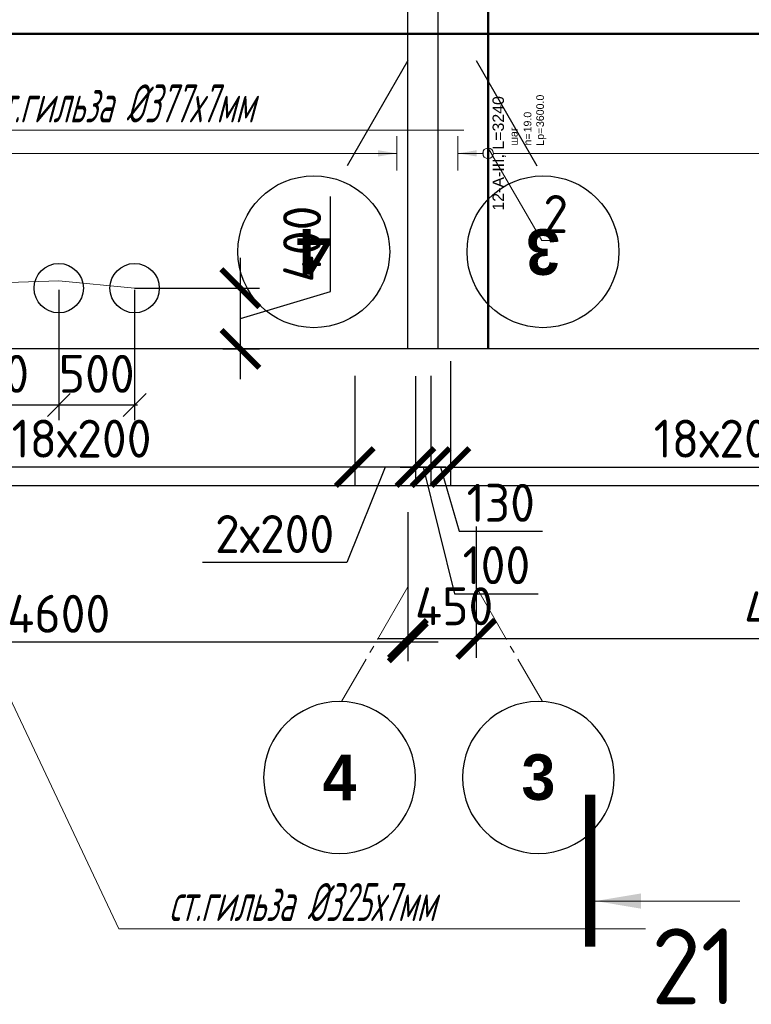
# Model space of a CAD drawing. Header units: millimetres. Extents: x 376598 to 1249954, y -318491 to -22134.
# Tile 246 of 256: x 642038 to 646857, y -36055 to -29572. Entities that reach past the tile are written whole.
import ezdxf
from ezdxf import colors
from ezdxf.entities.mleader import LeaderData, LeaderLine
from ezdxf.enums import TextEntityAlignment as Align
from ezdxf.math import Vec2, Vec3

# ---------------------------------------------------------------- set-up
doc = ezdxf.new("R2010")
doc.units = ezdxf.units.MM
doc.set_wipeout_variables(frame=1)
for name, pattern in [('______5', [1100, 800, -100, 100, -100]), ('________', [0]), ('ACAD_ISO02W100', [15, 12, -3])]:
    doc.linetypes.add(name, pattern=pattern)
for name, color, linetype, lineweight in [('Standard', 7, 'Continuous', 25), ('АрмСтер', 2, 'Continuous', 50), ('ВК_задание стр текст', 1, 'Continuous', 5), ('Оси', 40, '______5', 18), ('подоснова', 151, 'Continuous', 5), ('РАЗМЕРЫ', 1, 'Continuous', 9), ('Узлы', 7, 'Continuous', 0)]:
    doc.layers.add(name, color=color, linetype=linetype, lineweight=lineweight)
doc.layers.add('АрмСтер_атрибуты', color=2, linetype='Continuous', lineweight=0, plot=False)
doc.layers.add('пунктир', color=4, linetype='ACAD_ISO02W100')
doc.styles.add('Century Gothic', font='GOTHIC.TTF')
doc.styles.add('GOST-2.304_Type-B', font='GOST_Common.ttf')
doc.styles.add('MGP-CS_GOST2304', font='isocpeur.ttf')
doc.styles.get("Standard").update_dxf_attribs({"font": 'arial.ttf'})
doc.styles.add('Аннотативный', font='arial.ttf')
doc.dimstyles.new('М100', dxfattribs={"dimtxt": 250, "dimasz": 150, "dimexe": 100, "dimexo": 10, "dimgap": 80, "dimtad": 1, "dimdec": 0, "dimtxsty": 'GOST-2.304_Type-B', "dimblk": 'OBLIQUE', "dimcen": 2.5, "dimdle": 20, "dimclrd": 256, "dimclre": 256, "dimclrt": 256, "dimadec": 0, "dimazin": 0, "dimtfac": 1, "dimtdec": 0, "dimtmove": 0, "dimatfit": 3, "dimfxl": 150, "dimarcsym": 0})
doc.dimstyles.new('СПДС', dxfattribs={"dimscale": 100, "dimtxt": 2.5, "dimasz": 2.5, "dimexe": 1.25, "dimexo": 0, "dimtad": 1, "dimdec": 0, "dimtxsty": 'GOST-2.304_Type-B', "dimblk": 'ARCHTICK', "dimcen": 2.5, "dimdle": 2, "dimadec": 0, "dimazin": 2, "dimtfac": 0.75, "dimtdec": 0, "dimtmove": 1, "dimatfit": 3, "dimfxl": 1, "dimtolj": 1, "dimarcsym": 1})

# ---------------------------------------------------------------- blocks, each defined once
blk = doc.blocks.new('NSY101')
at = {"color": 0, "linetype": 'ByBlock', "lineweight": -2}
blk.add_circle((0, 0), 50, dxfattribs=at)
blk = doc.blocks.new('_ArchTick')
at = {"color": 0, "linetype": 'ByBlock', "const_width": 0.15}
blk.add_lwpolyline([(-0.5, -0.5), (0.5, 0.5)], dxfattribs=at)
blk = doc.blocks.new('*D2444')
at = {"layer": 'DEFPOINTS', "color": 0, "lineweight": 0, "transparency": 16777216}
for p in [(645044.8, -33219.3), (645044.8, -33648.7), (649244.8, -33851.4)]:
    blk.add_point(p, dxfattribs=at)
at = {"layer": 'РАЗМЕРЫ', "color": 0, "lineweight": -2, "transparency": 16777216}
for p, q in [((645044.8, -33219.3), (645044.8, -33773.7)), ((649244.8, -33851.4), (649244.8, -33523.7)), ((649444.8, -33648.7), (644844.8, -33648.7))]:
    blk.add_line(p, q, dxfattribs=at)
at = {"layer": 'РАЗМЕРЫ', "color": 0, "lineweight": -2, "transparency": 16777216, "xscale": 250, "yscale": 250, "zscale": 250, "rotation": 180}
blk.add_blockref('_ArchTick', (645044.8, -33648.7), dxfattribs=at)
at = {"layer": 'РАЗМЕРЫ', "color": 0, "lineweight": -2, "transparency": 16777216, "xscale": 250, "yscale": 250, "zscale": 250}
blk.add_blockref('_ArchTick', (649244.8, -33648.7), dxfattribs=at)
at = {"layer": 'РАЗМЕРЫ', "color": 0, "lineweight": 0, "transparency": 16777216, "insert": (647144.8, -33461.2), "char_height": 250, "attachment_point": 5, "style": 'GOST-2.304_Type-B'}
blk.add_mtext('\\A1;4200', dxfattribs=at)
blk = doc.blocks.new('*D2007')
at = {"layer": 'DEFPOINTS', "color": 0, "lineweight": 0, "transparency": 16777216}
for p in [(644594.8, -32815.2), (645044.8, -32909.5), (644594.8, -33648.7)]:
    blk.add_point(p, dxfattribs=at)
at = {"layer": 'РАЗМЕРЫ', "color": 0, "lineweight": -2, "transparency": 16777216}
for p, q in [((644594.8, -32815.2), (644594.8, -33773.7)), ((645044.8, -32909.5), (645044.8, -33773.7)), ((645244.8, -33648.7), (644394.8, -33648.7))]:
    blk.add_line(p, q, dxfattribs=at)
at = {"layer": 'РАЗМЕРЫ', "color": 0, "lineweight": -2, "transparency": 16777216, "xscale": 250, "yscale": 250, "zscale": 250, "rotation": 180}
blk.add_blockref('_ArchTick', (644594.8, -33648.7), dxfattribs=at)
at = {"layer": 'РАЗМЕРЫ', "color": 0, "lineweight": -2, "transparency": 16777216, "xscale": 250, "yscale": 250, "zscale": 250}
blk.add_blockref('_ArchTick', (645044.8, -33648.7), dxfattribs=at)
at = {"layer": 'РАЗМЕРЫ', "color": 0, "lineweight": 0, "transparency": 16777216, "insert": (644899.5, -33434), "char_height": 250, "attachment_point": 5, "style": 'GOST-2.304_Type-B'}
blk.add_mtext('\\A1;450', dxfattribs=at)
blk = doc.blocks.new('*D2008')
at = {"layer": 'DEFPOINTS', "color": 0, "lineweight": 0, "transparency": 16777216}
for p in [(644594.8, -33198.6), (639994.8, -33671), (639994.8, -33800.2)]:
    blk.add_point(p, dxfattribs=at)
at = {"layer": 'РАЗМЕРЫ', "color": 0, "lineweight": -2, "transparency": 16777216}
for p, q in [((644594.8, -33198.6), (644594.8, -33796)), ((639994.8, -33800.2), (639994.8, -33546)), ((644794.8, -33671), (639794.8, -33671))]:
    blk.add_line(p, q, dxfattribs=at)
at = {"layer": 'РАЗМЕРЫ', "color": 0, "lineweight": -2, "transparency": 16777216, "xscale": 250, "yscale": 250, "zscale": 250, "rotation": 180}
blk.add_blockref('_ArchTick', (639994.8, -33671), dxfattribs=at)
at = {"layer": 'РАЗМЕРЫ', "color": 0, "lineweight": -2, "transparency": 16777216, "xscale": 250, "yscale": 250, "zscale": 250}
blk.add_blockref('_ArchTick', (644594.8, -33671), dxfattribs=at)
at = {"layer": 'РАЗМЕРЫ', "color": 0, "lineweight": 0, "transparency": 16777216, "insert": (642294.8, -33483.5), "char_height": 250, "attachment_point": 5, "style": 'GOST-2.304_Type-B'}
blk.add_mtext('\\A1;4600', dxfattribs=at)
blk = doc.blocks.new('*U109')
at = {"layer": 'РАЗМЕРЫ'}
for p, q in [((112.5, 200), (-112.5, 200)), ((112.5, -4000), (-112.5, -4000))]:
    blk.add_line(p, q, dxfattribs=at)
at = {"layer": 'РАЗМЕРЫ', "ltscale": 15}
blk.add_line((0, -4000), (0, 200), dxfattribs=at)
at = {"layer": 'РАЗМЕРЫ'}
for points in [[(0, 200), (20.9, 74.8), (-20.9, 74.8)], [(0, -4000), (20.9, -3874.8), (-20.9, -3874.8)]]:
    blk.add_solid(points, dxfattribs=at)
at = {"layer": 'АрмСтер_атрибуты', "color": 215, "ltscale": 15, "style": 'Аннотативный'}
for s, p in [('шаг', (51.4, -194.2)), ('n=', (51.4, -285.1)), ('Lр=', (50.2, -367.8))]:
    blk.add_text(s, height=50, dxfattribs=at).set_placement(p)
at = {"layer": 'АрмСтер_атрибуты', "style": 'Аннотативный', "flags": 8}
blk.add_attdef('ПОЗ', (110, 29.6), '', height=75, dxfattribs=at)
at = {"layer": 'АрмСтер_атрибуты', "color": 215, "style": 'Аннотативный'}
for tag, p, flags in [('ШАГ', (190.9, -194.2), 10), ('КОЛ', (138, -285.1), 8), ('ШИРИНА', (172.9, -367.8), 8)]:
    blk.add_attdef(tag, p, '', height=50, dxfattribs=dict(at, flags=flags))
at = {"layer": 'АрмСтер_атрибуты', "flags": 9}
for tag, p in [('МАССА', (-2096, -410.5)), ('ОБОЗНАЧЕНИЕ', (-2096, -524.4))]:
    blk.add_attdef(tag, p, '', height=75, dxfattribs=at)
at = {"linetype": 'Continuous', "lineweight": 0}
blk.add_wipeout([(35, 0), (28.3, 20.6), (10.8, 33.3), (-10.8, 33.3), (-28.3, 20.6), (-35, 0), (-28.3, -20.6), (-10.8, -33.3), (10.8, -33.3), (28.3, -20.6)], dxfattribs=at)
at = {"color": 0, "linetype": 'ByBlock', "lineweight": -2, "ltscale": 100}
blk.add_line((-1290, 0), (1950, 0), dxfattribs=at)
at = {"layer": 'РАЗМЕРЫ'}
blk.add_circle((0, 0), 35, dxfattribs=at)
at = {"layer": 'АрмСтер_атрибуты', "style": 'Аннотативный', "flags": 8}
blk.add_attdef('НАИМЕНОВАНИЕ', text='', height=75, dxfattribs=at).set_placement((0, -29.3), align=Align.TOP_CENTER)
blk = doc.blocks.new('*U110')
at = {"layer": 'РАЗМЕРЫ'}
for p, q in [((112.5, 200), (-112.5, 200)), ((112.5, -3400), (-112.5, -3400))]:
    blk.add_line(p, q, dxfattribs=at)
at = {"layer": 'РАЗМЕРЫ', "ltscale": 15}
blk.add_line((0, -3400), (0, 200), dxfattribs=at)
at = {"layer": 'РАЗМЕРЫ'}
for points in [[(0, 200), (20.9, 74.8), (-20.9, 74.8)], [(0, -3400), (20.9, -3274.8), (-20.9, -3274.8)]]:
    blk.add_solid(points, dxfattribs=at)
at = {"layer": 'АрмСтер_атрибуты', "color": 215, "ltscale": 15, "style": 'Аннотативный'}
for s, p in [('шаг', (51.4, -194.2)), ('n=', (51.4, -285.1)), ('Lр=', (50.2, -367.8))]:
    blk.add_text(s, height=50, dxfattribs=at).set_placement(p)
at = {"layer": 'АрмСтер_атрибуты', "style": 'Аннотативный', "flags": 8}
blk.add_attdef('ПОЗ', (110, 29.6), '', height=75, dxfattribs=at)
at = {"layer": 'АрмСтер_атрибуты', "color": 215, "style": 'Аннотативный'}
for tag, p, flags in [('ШАГ', (190.9, -194.2), 10), ('КОЛ', (138, -285.1), 8), ('ШИРИНА', (172.9, -367.8), 8)]:
    blk.add_attdef(tag, p, '', height=50, dxfattribs=dict(at, flags=flags))
at = {"layer": 'АрмСтер_атрибуты', "flags": 9}
for tag, p in [('МАССА', (-2096, -410.5)), ('ОБОЗНАЧЕНИЕ', (-2096, -524.4))]:
    blk.add_attdef(tag, p, '', height=75, dxfattribs=at)
at = {"linetype": 'Continuous', "lineweight": 0}
blk.add_wipeout([(35, 0), (28.3, 20.6), (10.8, 33.3), (-10.8, 33.3), (-28.3, 20.6), (-35, 0), (-28.3, -20.6), (-10.8, -33.3), (10.8, -33.3), (28.3, -20.6)], dxfattribs=at)
at = {"color": 0, "linetype": 'ByBlock', "lineweight": -2, "ltscale": 100}
blk.add_line((-1290, 0), (1950, 0), dxfattribs=at)
at = {"layer": 'РАЗМЕРЫ'}
blk.add_circle((0, 0), 35, dxfattribs=at)
at = {"layer": 'АрмСтер_атрибуты', "style": 'Аннотативный', "flags": 8}
blk.add_attdef('НАИМЕНОВАНИЕ', text='', height=75, dxfattribs=at).set_placement((0, -29.3), align=Align.TOP_CENTER)
blk = doc.blocks.new('*U151')
at = {"color": 0, "linetype": 'ByBlock', "lineweight": -2, "ltscale": 100}
blk.add_line((-4765, 0), (42535, 0), dxfattribs=at)
at = {"layer": 'АрмСтер_атрибуты', "flags": 9}
for tag, p in [('МАССА', (5724, 4389.5)), ('ОБОЗНАЧЕНИЕ', (5724, 4275.6))]:
    blk.add_attdef(tag, p, '', height=75, dxfattribs=at)
at = {"layer": 'АрмСтер_атрибуты', "style": 'Аннотативный', "flags": 8}
blk.add_attdef('ПОЗ', (110, 29.6), '', height=75, dxfattribs=at)
blk.add_attdef('НАИМЕНОВАНИЕ', text='', height=75, dxfattribs=at).set_placement((0, -29.3), align=Align.TOP_CENTER)
at = {"layer": 'АрмСтер_атрибуты', "color": 215, "style": 'Аннотативный'}
for tag, p, flags in [('ШАГ', (190.9, -194.2), 10), ('КОЛ', (138, -285.1), 8), ('ШИРИНА', (172.9, -367.8), 8)]:
    blk.add_attdef(tag, p, '', height=50, dxfattribs=dict(at, flags=flags))
blk = doc.blocks.new('_None')
blk = doc.blocks.new('_Oblique')
at = {"layer": 'пунктир', "color": 0, "lineweight": -2}
blk.add_line((-0.5, -0.5), (0.5, 0.5), dxfattribs=at)
blk = doc.blocks.new('*D2231')
at = {"layer": 'DEFPOINTS', "color": 0, "lineweight": 0, "ltscale": 100, "transparency": 16777216}
for p in [(641294.8, -31339.5), (642294.8, -31339.5), (642294.8, -32108.6)]:
    blk.add_point(p, dxfattribs=at)
at = {"layer": 'ВК_задание стр текст', "lineweight": -2, "ltscale": 100, "transparency": 16777216}
for p, q in [((641294.8, -31349.5), (641294.8, -32208.6)), ((642294.8, -31349.5), (642294.8, -32208.6)), ((641274.8, -32108.6), (642314.8, -32108.6))]:
    blk.add_line(p, q, dxfattribs=at)
at = {"layer": 'ВК_задание стр текст', "lineweight": -2, "ltscale": 100, "transparency": 16777216, "xscale": 150, "yscale": 150, "zscale": 150, "rotation": 180}
blk.add_blockref('_Oblique', (641294.8, -32108.6), dxfattribs=at)
at = {"layer": 'ВК_задание стр текст', "lineweight": -2, "ltscale": 100, "transparency": 16777216, "xscale": 150, "yscale": 150, "zscale": 150}
blk.add_blockref('_Oblique', (642294.8, -32108.6), dxfattribs=at)
at = {"layer": 'ВК_задание стр текст', "ltscale": 100, "transparency": 16777216, "insert": (641794.8, -31903.6), "char_height": 250, "attachment_point": 5, "style": 'GOST-2.304_Type-B'}
blk.add_mtext('1000', dxfattribs=at)
blk = doc.blocks.new('*D2232')
at = {"layer": 'DEFPOINTS', "color": 0, "lineweight": 0, "ltscale": 100, "transparency": 16777216}
for p in [(642294.8, -31339.5), (642794.8, -31339.5), (642794.8, -32108.6)]:
    blk.add_point(p, dxfattribs=at)
at = {"layer": 'ВК_задание стр текст', "lineweight": -2, "ltscale": 100, "transparency": 16777216}
for p, q in [((642294.8, -31349.5), (642294.8, -32208.6)), ((642794.8, -31349.5), (642794.8, -32208.6)), ((642274.8, -32108.6), (642814.8, -32108.6))]:
    blk.add_line(p, q, dxfattribs=at)
at = {"layer": 'ВК_задание стр текст', "lineweight": -2, "ltscale": 100, "transparency": 16777216, "xscale": 150, "yscale": 150, "zscale": 150, "rotation": 180}
blk.add_blockref('_Oblique', (642294.8, -32108.6), dxfattribs=at)
at = {"layer": 'ВК_задание стр текст', "lineweight": -2, "ltscale": 100, "transparency": 16777216, "xscale": 150, "yscale": 150, "zscale": 150}
blk.add_blockref('_Oblique', (642794.8, -32108.6), dxfattribs=at)
at = {"layer": 'ВК_задание стр текст', "ltscale": 100, "transparency": 16777216, "insert": (642544.8, -31903.6), "char_height": 250, "attachment_point": 5, "style": 'GOST-2.304_Type-B'}
blk.add_mtext('500', dxfattribs=at)
blk = doc.blocks.new('*D2577')
at = {"layer": 'DEFPOINTS', "color": 0, "lineweight": 0, "transparency": 16777216}
for p in [(642794.8, -31339.5), (643491.8, -31339.5), (643376.9, -31739.5)]:
    blk.add_point(p, dxfattribs=at)
at = {"layer": 'РАЗМЕРЫ', "color": 0, "lineweight": -2, "transparency": 16777216}
for p, q in [((644085.6, -31361.3), (644085.6, -30736.3)), ((643491.8, -31939.5), (643491.8, -31139.5)), ((642794.8, -31339.5), (643616.8, -31339.5)), ((643491.8, -31539.5), (644085.6, -31361.3)), ((643376.9, -31739.5), (643616.8, -31739.5))]:
    blk.add_line(p, q, dxfattribs=at)
at = {"layer": 'РАЗМЕРЫ', "color": 0, "lineweight": -2, "transparency": 16777216, "xscale": 250, "yscale": 250, "zscale": 250}
for p, rotation in [((643491.8, -31339.5), 90), ((643491.8, -31739.5), 270)]:
    blk.add_blockref('_ArchTick', p, dxfattribs=dict(at, rotation=rotation))
at = {"layer": 'РАЗМЕРЫ', "color": 0, "lineweight": 0, "transparency": 16777216, "insert": (643898.1, -31048.8), "char_height": 250, "attachment_point": 5, "rotation": 90, "style": 'GOST-2.304_Type-B'}
blk.add_mtext('\\A1;400', dxfattribs=at)
blk = doc.blocks.new('*D2377')
at = {"layer": 'DEFPOINTS', "color": 0, "lineweight": 0, "transparency": 16777216}
for p in [(644745.2, -31917.8), (644875.2, -31917.8, -720), (644875.2, -32517.9)]:
    blk.add_point(p, dxfattribs=at)
at = {"layer": 'РАЗМЕРЫ', "color": 0, "lineweight": -2, "transparency": 16777216}
for p, q in [((644745.2, -31917.8), (644745.2, -32642.9)), ((644875.2, -31917.8), (644875.2, -32642.9)), ((644545.2, -32517.9), (645075.2, -32517.9)), ((644810.2, -32517.9), (644931.8, -32940.5)), ((644931.8, -32940.5), (645481.8, -32940.5))]:
    blk.add_line(p, q, dxfattribs=at)
at = {"layer": 'РАЗМЕРЫ', "color": 0, "lineweight": -2, "transparency": 16777216, "xscale": 250, "yscale": 250, "zscale": 250, "rotation": 180}
blk.add_blockref('_ArchTick', (644745.2, -32517.9), dxfattribs=at)
at = {"layer": 'РАЗМЕРЫ', "color": 0, "lineweight": -2, "transparency": 16777216, "xscale": 250, "yscale": 250, "zscale": 250}
blk.add_blockref('_ArchTick', (644875.2, -32517.9), dxfattribs=at)
at = {"layer": 'РАЗМЕРЫ', "color": 0, "lineweight": 0, "transparency": 16777216, "insert": (645206.8, -32753), "char_height": 250, "attachment_point": 5, "style": 'GOST-2.304_Type-B'}
blk.add_mtext('\\A1;130', dxfattribs=at)
blk = doc.blocks.new('*D2400')
at = {"layer": 'DEFPOINTS', "color": 0, "lineweight": 0, "transparency": 16777216}
for p in [(644875.2, -31819.7, -720), (648475.2, -31819.7, -720), (648475.2, -32517.9)]:
    blk.add_point(p, dxfattribs=at)
at = {"layer": 'РАЗМЕРЫ', "color": 0, "lineweight": -2, "transparency": 16777216}
for p, q in [((644875.2, -31819.7), (644875.2, -32642.9)), ((648475.2, -31819.7), (648475.2, -32642.9)), ((644675.2, -32517.9), (648675.2, -32517.9))]:
    blk.add_line(p, q, dxfattribs=at)
at = {"layer": 'РАЗМЕРЫ', "color": 0, "lineweight": -2, "transparency": 16777216, "xscale": 250, "yscale": 250, "zscale": 250, "rotation": 180}
blk.add_blockref('_ArchTick', (644875.2, -32517.9), dxfattribs=at)
at = {"layer": 'РАЗМЕРЫ', "color": 0, "lineweight": -2, "transparency": 16777216, "xscale": 250, "yscale": 250, "zscale": 250}
blk.add_blockref('_ArchTick', (648475.2, -32517.9), dxfattribs=at)
at = {"layer": 'РАЗМЕРЫ', "color": 0, "lineweight": 0, "transparency": 16777216, "insert": (646675.2, -32330.4), "char_height": 250, "attachment_point": 5, "style": 'GOST-2.304_Type-B'}
blk.add_mtext('\\A1;18х200', dxfattribs=at)
blk = doc.blocks.new('*D2421')
at = {"layer": 'DEFPOINTS', "color": 0, "lineweight": 0, "transparency": 16777216}
for p in [(644644.7, -31918.3), (644745.2, -31917.8), (644644.7, -32517.9)]:
    blk.add_point(p, dxfattribs=at)
at = {"layer": 'РАЗМЕРЫ', "color": 0, "lineweight": -2, "transparency": 16777216}
for p, q in [((644644.7, -31918.3), (644644.7, -32642.9)), ((644745.2, -31917.8), (644745.2, -32642.9)), ((644644.7, -32517.9), (644394.7, -32517.9)), ((644745.2, -32517.9), (644644.7, -32517.9)), ((644745.2, -32517.9), (644644.7, -32517.9)), ((644694.9, -32517.9), (644903.1, -33351.1)), ((644745.2, -32517.9), (644995.2, -32517.9)), ((644903.1, -33351.1), (645453.1, -33351.1))]:
    blk.add_line(p, q, dxfattribs=at)
at = {"layer": 'РАЗМЕРЫ', "color": 0, "lineweight": -2, "transparency": 16777216, "xscale": 250, "yscale": 250, "zscale": 250}
blk.add_blockref('_ArchTick', (644644.7, -32517.9), dxfattribs=at)
at = {"layer": 'РАЗМЕРЫ', "color": 0, "lineweight": -2, "transparency": 16777216, "xscale": 250, "yscale": 250, "zscale": 250, "rotation": 180}
blk.add_blockref('_ArchTick', (644745.2, -32517.9), dxfattribs=at)
at = {"layer": 'РАЗМЕРЫ', "color": 0, "lineweight": 0, "transparency": 16777216, "insert": (645178.1, -33163.6), "char_height": 250, "attachment_point": 5, "style": 'GOST-2.304_Type-B'}
blk.add_mtext('\\A1;100', dxfattribs=at)
blk = doc.blocks.new('*D2422')
at = {"layer": 'DEFPOINTS', "color": 0, "lineweight": 0, "transparency": 16777216}
for p in [(644245.2, -31917.8), (644644.7, -31918.3), (644245.2, -32517.9)]:
    blk.add_point(p, dxfattribs=at)
at = {"layer": 'РАЗМЕРЫ', "color": 0, "lineweight": -2, "transparency": 16777216}
for p, q in [((644245.2, -31917.8), (644245.2, -32642.9)), ((644644.7, -31918.3), (644644.7, -32642.9)), ((644844.7, -32517.9), (644045.2, -32517.9)), ((644444.9, -32517.9), (644192.3, -33145.8)), ((644192.3, -33145.8), (643242.3, -33145.8))]:
    blk.add_line(p, q, dxfattribs=at)
at = {"layer": 'РАЗМЕРЫ', "color": 0, "lineweight": -2, "transparency": 16777216, "xscale": 250, "yscale": 250, "zscale": 250, "rotation": 180}
blk.add_blockref('_ArchTick', (644245.2, -32517.9), dxfattribs=at)
at = {"layer": 'РАЗМЕРЫ', "color": 0, "lineweight": -2, "transparency": 16777216, "xscale": 250, "yscale": 250, "zscale": 250}
blk.add_blockref('_ArchTick', (644644.7, -32517.9), dxfattribs=at)
at = {"layer": 'РАЗМЕРЫ', "color": 0, "lineweight": 0, "transparency": 16777216, "insert": (643717.3, -32958.3), "char_height": 250, "attachment_point": 5, "style": 'GOST-2.304_Type-B'}
blk.add_mtext('\\A1;2х200', dxfattribs=at)
blk = doc.blocks.new('*D2423')
at = {"layer": 'DEFPOINTS', "color": 0, "lineweight": 0, "transparency": 16777216}
for p in [(640644.9, -31807.7, -720), (644245.2, -32047.1), (640644.9, -32517.9)]:
    blk.add_point(p, dxfattribs=at)
at = {"layer": 'РАЗМЕРЫ', "color": 0, "lineweight": -2, "transparency": 16777216}
for p, q in [((640644.9, -31807.7), (640644.9, -32642.9)), ((644245.2, -32047.1), (644245.2, -32642.9)), ((644445.2, -32517.9), (640444.9, -32517.9))]:
    blk.add_line(p, q, dxfattribs=at)
at = {"layer": 'РАЗМЕРЫ', "color": 0, "lineweight": -2, "transparency": 16777216, "xscale": 250, "yscale": 250, "zscale": 250, "rotation": 180}
blk.add_blockref('_ArchTick', (640644.9, -32517.9), dxfattribs=at)
at = {"layer": 'РАЗМЕРЫ', "color": 0, "lineweight": -2, "transparency": 16777216, "xscale": 250, "yscale": 250, "zscale": 250}
blk.add_blockref('_ArchTick', (644245.2, -32517.9), dxfattribs=at)
at = {"layer": 'РАЗМЕРЫ', "color": 0, "lineweight": 0, "transparency": 16777216, "insert": (642445, -32330.4), "char_height": 250, "attachment_point": 5, "style": 'GOST-2.304_Type-B'}
blk.add_mtext('\\A1;18х200', dxfattribs=at)
blk = doc.blocks.new('попрап')
at = {"layer": 'Оси', "color": 16, "linetype": '______5', "lineweight": 25, "transparency": 33554687}
for p, q in [((432143, 68377.8, -4157.4), (431706.8, 69133.2, -4157.4)), ((432593, 68377.8, -4157.4), (433029.1, 69133.2, -4157.4))]:
    blk.add_line(p, q, dxfattribs=at)
at = {"layer": 'Оси', "color": 16, "linetype": 'Continuous', "lineweight": 25, "transparency": 33554687, "xscale": 9.999999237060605, "yscale": 9.999999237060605, "zscale": 9.999999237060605}
for p in [(431702.4, 69637.3, -4157.4), (433212.4, 69637.3, -4157.4)]:
    blk.add_blockref('NSY101', p, dxfattribs=at)
at = {"layer": 'Оси', "color": 16, "linetype": 'Continuous', "lineweight": 25, "transparency": 33554687, "char_height": 300, "width": 385, "attachment_point": 5, "style": 'Century Gothic'}
for s, insert in [('\\A1;{\\fCentury Gothic|i0|b1;\\H300.000000;\\W1.000000;\\C16;3}\\P', (431702.4, 69637.3, -4157.4)), ('\\A1;{\\fCentury Gothic|i0|b1;\\H300.000000;\\W1.000000;\\C16;4}\\P', (433212.4, 69637.3, -4157.4))]:
    blk.add_mtext(s, dxfattribs=dict(at, insert=insert))

msp = doc.modelspace()

# ---------------------------------------------------------------- linework, layer by layer
at = {"color": 7, "linetype": '________', "lineweight": 25, "transparency": 33554687}
for p, q in [((644594.8, -31739.5), (644594.8, -28999.5)), ((644794.8, -31739.5), (644794.8, -29199.5))]:
    msp.add_line(p, q, dxfattribs=at)
at = {"layer": 'Standard', "color": 7, "linetype": 'Continuous', "lineweight": 25, "transparency": 33554687}
for p, q in [((653669.7, -31739.5), (605994.8, -31739.5)), ((605994.8, -32639.5), (653669.7, -32639.5))]:
    msp.add_line(p, q, dxfattribs=at)
at = {"layer": 'Оси', "color": 16, "linetype": '______5', "lineweight": 0, "ltscale": 0.5, "transparency": 33554687}
for p, q in [((644594.8, -33306), (644158.6, -34061.4)), ((645044.8, -33306), (645480.9, -34061.4))]:
    msp.add_line(p, q, dxfattribs=at)
at = {"layer": 'Узлы', "color": 1, "linetype": 'Continuous', "lineweight": 0}
msp.add_line((645830.9, -35375, -320), (646780.9, -35375, -320), dxfattribs=at)
at = {"layer": 'Узлы', "color": 1, "linetype": 'Continuous', "lineweight": 0, "const_width": 70, "elevation": -320}
msp.add_lwpolyline([(645795.9, -35675), (645795.9, -34675)], dxfattribs=at)
at = {"layer": 'Узлы', "color": 1, "linetype": 'Continuous', "lineweight": 0}
msp.add_solid([(645830.9, -35375, -320), (646131.4, -35425.3, -320), (646131.4, -35324.7, -320)], dxfattribs=at)

# ---------------------------------------------------------------- block references
at = {"layer": 'Оси', "color": 16, "linetype": 'Continuous', "lineweight": 25, "transparency": 33554687, "xscale": -9.999999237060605, "yscale": 9.999999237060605, "zscale": 9.999999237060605}
for p in [(644144.8, -34561.4), (645454.8, -34561.4)]:
    msp.add_blockref('NSY101', p, dxfattribs=at)

# ---------------------------------------------------------------- texts
at = {"layer": 'Оси', "color": 16, "linetype": 'Continuous', "lineweight": 25, "transparency": 33554687, "char_height": 300, "width": 385, "attachment_point": 5, "style": 'Century Gothic'}
for s, insert in [('\\A1;{\\fCentury Gothic|i0|b1;\\H300.000000;\\W1.000000;\\C16;4}\\P', (644144.8, -34561.4)), ('\\A1;{\\fCentury Gothic|i0|b1;\\H300.000000;\\W1.000000;\\C16;3}\\P', (645454.8, -34561.4))]:
    msp.add_mtext(s, dxfattribs=dict(at, insert=insert))
at = {"layer": 'Узлы', "color": 1, "linetype": 'Continuous', "lineweight": 0, "insert": (646480.9, -35805, -320), "char_height": 500, "attachment_point": 5, "style": 'GOST-2.304_Type-B'}
msp.add_mtext_dynamic_manual_height_columns('21', width=723.88, gutter_width=25, heights=[0], dxfattribs=at)

# ---------------------------------------------------------------- dimensions: what is measured, and where the dimension line sits
at = {"layer": 'РАЗМЕРЫ', "color": 1, "lineweight": 0}
for base, p1, p2, picture, middle in [((640644.9, -32517.9), (644245.2, -32047.1), (640644.9, -31807.7, -720), '*D2423', (642445, -32330.4)), ((648475.2, -32517.9), (644875.2, -31819.7, -720), (648475.2, -31819.7, -720), '*D2400', (646675.2, -32330.4))]:
    dim = msp.add_linear_dim(base=base, p1=p1, p2=p2, angle=180, text='18х200', dimstyle='СПДС', dxfattribs=at)
    dim.commit()
    dim.dimension.update_dxf_attribs({"geometry": picture, "text_midpoint": middle})
dim = msp.add_linear_dim(base=(644245.2, -32517.9), p1=(644644.7, -31918.3), p2=(644245.2, -31917.8), angle=180, text='2х200', dimstyle='СПДС', dxfattribs=at)
dim.commit()
dim.dimension.update_dxf_attribs({"geometry": '*D2422', "text_midpoint": (644129.8, -33145.8), "dimtype": 160})
for base, p1, p2, picture, middle in [((644644.6597, -32517.8653), (644745.1503, -31917.8458), (644644.6597, -31918.3364), '*D2421', (644965.6165, -33351.0517)), ((644875.2, -32517.9), (644745.2, -31917.8), (644875.2, -31917.8, -720), '*D2377', (644994.3, -32940.5)), ((644594.8, -33648.7), (645044.8, -32909.5), (644594.8, -32815.2), '*D2007', (644899.5, -33621.5))]:
    dim = msp.add_linear_dim(base=base, p1=p1, p2=p2, angle=180, dimstyle='СПДС', dxfattribs=at)
    dim.commit()
    dim.dimension.update_dxf_attribs({"geometry": picture, "text_midpoint": middle, "dimtype": 160})
for base, p1, p2, picture, middle in [((639994.8, -33671), (644594.8, -33198.6), (639994.8, -33800.2), '*D2008', (642294.8, -33483.5)), ((645044.8, -33648.7), (649244.8, -33851.4), (645044.8, -33219.3), '*D2444', (647144.8, -33461.2))]:
    dim = msp.add_linear_dim(base=base, p1=p1, p2=p2, angle=180, dimstyle='СПДС', dxfattribs=at)
    dim.commit()
    dim.dimension.update_dxf_attribs({"geometry": picture, "text_midpoint": middle})

# ---------------------------------------------------------------- next in the draw order: block references
at = {"layer": 'АрмСтер', "ltscale": 15}
ref = msp.add_blockref('*U109', (640523.1, -30451.9), dxfattribs=dict(at, rotation=90))
ref.add_attrib('НАИМЕНОВАНИЕ', '12-A-III, L=3240', dxfattribs={"layer": 'АрмСтер_атрибуты', "height": 75, "rotation": 90, "style": 'Аннотативный', "flags": 8}).set_placement((640552.4, -30451.9), align=Align.TOP_CENTER)
ref.add_attrib('КОЛ', '22.0', (640808.2, -30313.8), dxfattribs={"layer": 'АрмСтер_атрибуты', "color": 215, "height": 50, "rotation": 90, "style": 'Аннотативный', "flags": 8})
ref.add_attrib('ШИРИНА', '4200.0', (640890.9, -30279), dxfattribs={"layer": 'АрмСтер_атрибуты', "color": 215, "height": 50, "rotation": 90, "style": 'Аннотативный', "flags": 8})
ref = msp.add_blockref('*U110', (645123.3, -30451.9), dxfattribs=dict(at, rotation=90))
ref.add_attrib('НАИМЕНОВАНИЕ', '12-A-III, L=3240', dxfattribs={"layer": 'АрмСтер_атрибуты', "height": 75, "rotation": 90, "style": 'Аннотативный', "flags": 8}).set_placement((645152.7, -30451.9), align=Align.TOP_CENTER)
ref.add_attrib('КОЛ', '19.0', (645408.4, -30313.8), dxfattribs={"layer": 'АрмСтер_атрибуты', "color": 215, "height": 50, "rotation": 90, "style": 'Аннотативный', "flags": 8})
ref.add_attrib('ШИРИНА', '3600.0', (645491.1, -30279), dxfattribs={"layer": 'АрмСтер_атрибуты', "color": 215, "height": 50, "rotation": 90, "style": 'Аннотативный', "flags": 8})

# ---------------------------------------------------------------- next in the draw order: block references
msp.add_blockref('*U151', (611060.3, -29664, -720), dxfattribs=at)

# ---------------------------------------------------------------- next in the draw order: linework, layer by layer
at = {"layer": 'РАЗМЕРЫ', "color": 4, "lineweight": 30}
for centre in [(642294.8, -31339.5), (642794.8, -31339.5)]:
    msp.add_circle(centre, 162.5, dxfattribs=at)

# ---------------------------------------------------------------- next in the draw order: dimensions: what is measured, and where the dimension line sits
at = {"layer": 'ВК_задание стр текст', "color": 5, "ltscale": 100}
dim = msp.add_linear_dim(base=(642294.8, -32108.6), p1=(641294.8, -31339.5), p2=(642294.8, -31339.5), angle=180, dimstyle='М100', dxfattribs=at)
dim.commit()
dim.dimension.update_dxf_attribs({"geometry": '*D2231', "text_midpoint": (641794.8, -31903.6)})
dim = msp.add_linear_dim(base=(642794.8, -32108.6), p1=(642294.8, -31339.5), p2=(642794.8, -31339.5), angle=180, dimstyle='М100', dxfattribs=at)
dim.commit()
dim.dimension.update_dxf_attribs({"geometry": '*D2232', "text_midpoint": (642544.8, -32108.6), "dimtype": 160})
at = {"layer": 'РАЗМЕРЫ', "color": 4, "lineweight": 0}
dim = msp.add_linear_dim(base=(643491.8, -31339.5), p1=(643376.9, -31739.5), p2=(642794.8, -31339.5), angle=90, dimstyle='СПДС', dxfattribs=at)
dim.commit()
dim.dimension.update_dxf_attribs({"geometry": '*D2577', "text_midpoint": (643898.1, -31298.8)})

# ---------------------------------------------------------------- next in the draw order: leaders
at = {"layer": 'подоснова'}
ml = msp.add_multileader_mtext('Standard', dxfattribs=at)
ml.set_content('2', color=256, style='GOST-2.304_Type-B')
ml.set_leader_properties(color=256, linetype='ByLayer', lineweight=15)
ml.set_arrow_properties(name='NONE')
ml.build(insert=Vec2(0, 0))
ml.multileader.update_dxf_attribs({"text_left_attachment_type": 6, "text_right_attachment_type": 6, "dogleg_length": 10, "arrow_head_size": 18})
ctx = ml.context
ctx.base_point, ctx.char_height, ctx.arrow_head_size, ctx.landing_gap_size, ctx.plane_origin = Vec3(645486.9, -31026.1), 250, 18, 20, Vec3(646042.5, -29458)
ctx.left_attachment, ctx.right_attachment, ctx.text_align_type = 6, 6, 1
notes = []
notes.append((ctx, [(0, (1, 1, 0), (645476.9, -31026.1), (1, 0), 10, [(0, [(645123.3, -30416.9)], 0, [])])]))
ctx.mtext.insert, ctx.mtext.width, ctx.mtext.alignment, ctx.mtext.flow_direction = Vec3(645569.4, -30726.1), 22.898, 2, 5
for ctx, leaders in notes:
    for number, flags, end, landing, length, lines in leaders:
        leader = LeaderData()
        leader.index, (leader.has_last_leader_line, leader.has_dogleg_vector, leader.attachment_direction) = number, flags
        leader.last_leader_point, leader.dogleg_vector, leader.dogleg_length = Vec3(end), Vec3(landing), length
        for number, points, colour, breaks in lines:
            line = LeaderLine()
            line.index, line.vertices, line.color, line.breaks = number, Vec3.list(points), colors.encode_raw_color(colour), breaks
            leader.lines.append(line)
        ctx.leaders.append(leader)

# ---------------------------------------------------------------- next in the draw order: leaders
at = {"layer": 'ВК_задание стр текст'}
ml = msp.add_multileader_mtext('Standard', dxfattribs=at)
ml.set_content('{\\Fcs_gost2304|c204;\\Q15;\\W0.7;ст.гильза \\Fcs_gost2304|c0;%%C\\Fcs_gost2304|c204;377х7мм }', color=256, style='MGP-CS_GOST2304')
ml.set_leader_properties(color=256, linetype='ByLayer', lineweight=-1)
ml.set_arrow_properties(name='NONE')
ml.build(insert=Vec2(0, 0))
ml.multileader.update_dxf_attribs({"has_dogleg": 0, "text_left_attachment_type": 6, "text_right_attachment_type": 6, "dogleg_length": 0, "arrow_head_size": 400})
ctx = ml.context
ctx.base_point, ctx.char_height, ctx.arrow_head_size, ctx.landing_gap_size, ctx.plane_origin = Vec3(641493, -30298.2), 250, 400, 50, Vec3(640939.3, -22570)
ctx.left_attachment, ctx.right_attachment, ctx.text_align_type = 6, 6, 1
notes = []
notes.append((ctx, [(0, (1, 1, 0), (641493, -30298.2), (1, 0), 0, [(1, [(641294.8, -31325.1), (641294.8, -31339.5)], 0, [])])]))
ctx.mtext.insert, ctx.mtext.alignment, ctx.mtext.flow_direction = Vec3(642705.5, -29998.2), 2, 5
ctx.mtext.has_bg_fill, ctx.mtext.bg_color, ctx.mtext.bg_scale_factor, ctx.mtext.bg_transparency, ctx.mtext.use_window_bg_color = 1, -1027028792, 1.5, 0, 1
for ctx, leaders in notes:
    for number, flags, end, landing, length, lines in leaders:
        leader = LeaderData()
        leader.index, (leader.has_last_leader_line, leader.has_dogleg_vector, leader.attachment_direction) = number, flags
        leader.last_leader_point, leader.dogleg_vector, leader.dogleg_length = Vec3(end), Vec3(landing), length
        for number, points, colour, breaks in lines:
            line = LeaderLine()
            line.index, line.vertices, line.color, line.breaks = number, Vec3.list(points), colors.encode_raw_color(colour), breaks
            leader.lines.append(line)
        ctx.leaders.append(leader)

# ---------------------------------------------------------------- next in the draw order: leaders
ml = msp.add_multileader_mtext('Standard', dxfattribs=at)
ml.set_content('{\\Fcs_gost2304|c204;\\Q15;\\W0.7;ст.гильза \\Fcs_gost2304|c0;%%C\\Fcs_gost2304|c204;325х7мм }', color=256, style='MGP-CS_GOST2304')
ml.set_leader_properties(color=256, linetype='ByLayer', lineweight=-1)
ml.set_arrow_properties(name='NONE')
ml.build(insert=Vec2(0, 0))
ml.multileader.update_dxf_attribs({"has_dogleg": 0, "text_left_attachment_type": 6, "text_right_attachment_type": 6, "dogleg_length": 0, "arrow_head_size": 400})
ctx = ml.context
ctx.base_point, ctx.char_height, ctx.arrow_head_size, ctx.landing_gap_size, ctx.plane_origin = Vec3(642690.9, -35557), 250, 400, 50, Vec3(640969.3, -21990.9)
ctx.left_attachment, ctx.right_attachment, ctx.text_align_type = 6, 6, 1
notes = []
notes.append((ctx, [(0, (1, 1, 0), (642690.9, -35557), (1, 0), 0, [(2, [(642794.8, -31339.5), (642296.1, -31291.2), (640695, -31339.5)], 0, [])])]))
ctx.mtext.insert, ctx.mtext.alignment, ctx.mtext.flow_direction = Vec3(643898.9, -35257), 2, 5
ctx.mtext.has_bg_fill, ctx.mtext.bg_color, ctx.mtext.bg_scale_factor, ctx.mtext.bg_transparency, ctx.mtext.use_window_bg_color = 1, -1027028792, 1.5, 0, 1
for ctx, leaders in notes:
    for number, flags, end, landing, length, lines in leaders:
        leader = LeaderData()
        leader.index, (leader.has_last_leader_line, leader.has_dogleg_vector, leader.attachment_direction) = number, flags
        leader.last_leader_point, leader.dogleg_vector, leader.dogleg_length = Vec3(end), Vec3(landing), length
        for number, points, colour, breaks in lines:
            line = LeaderLine()
            line.index, line.vertices, line.color, line.breaks = number, Vec3.list(points), colors.encode_raw_color(colour), breaks
            leader.lines.append(line)
        ctx.leaders.append(leader)

# ---------------------------------------------------------------- next in the draw order: block references
at = {"color": 1, "lineweight": 0, "rotation": 180}
msp.add_blockref('попрап', (1077187.4, 38537.6, 4157.4), dxfattribs=at)

doc.saveas('drawing.dxf')
